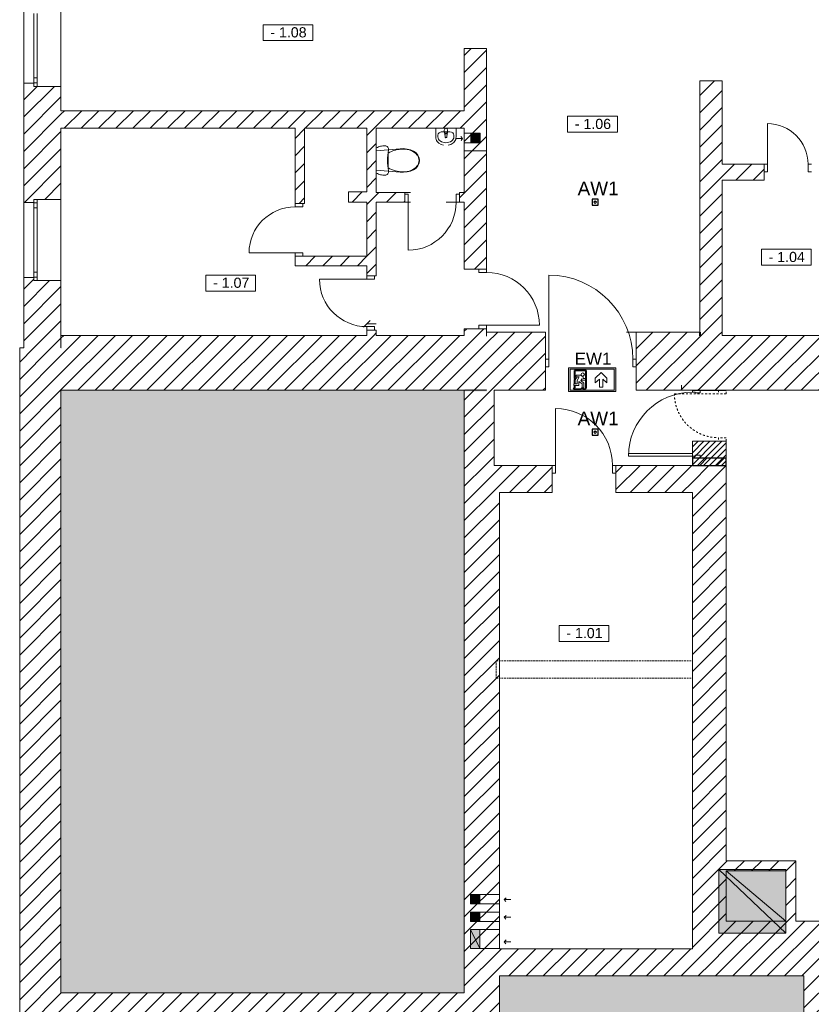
# Model space of a CAD drawing. Header units: millimetres. Extents: x -146116 to 602001, y -318793 to 100489.
# Tile 95 of 100: x 311476 to 323174, y 64395 to 78941. Entities that reach past the tile are written whole.
import ezdxf

# ---------------------------------------------------------------- set-up
doc = ezdxf.new("R2010")
doc.units = ezdxf.units.MM
doc.header["$LTSCALE"] = 0.1
doc.header["$MEASUREMENT"] = 0
doc.linetypes.add('eks Rzut piwnicy$0$Krawędzie ukryte', pattern=[391.222223, 282.222223, -109])
doc.linetypes.add('eks Rzut piwnicy$0$Przerywana', pattern=[564.444447, 282.222223, -282.222223])
for name, color, linetype in [('eks Rzut piwnicy$0$Nowe_220-A Ściany', 8, 'Continuous'), ('eks Rzut piwnicy$0$Nowe_Drzwi ARCHICAD', 8, 'Continuous'), ('eks Rzut piwnicy$0$poziom_0 (1)_5_2D - Ogólne_Nr_pióra__1', 8, 'Continuous'), ('eks Rzut piwnicy$0$poziom_0 (1)_5_2D - Ogólne_Nr_pióra__19', 8, 'Continuous'), ('LUXIONA', 92, 'Continuous'), ('REWIZJA_1', 6, 'Continuous')]:
    doc.layers.add(name, color=color, linetype=linetype)
for name, color, linetype, lineweight in [('eks Rzut piwnicy$0$Nowe_220-A Ściany_Nr_pióra__27', 8, 'Continuous', 25), ('eks Rzut piwnicy$0$Nowe_299-A Wymiary Opisy_Nr_pióra__6', 8, 'Continuous', 13), ('eks Rzut piwnicy$0$Nowe_Drzwi ARCHICAD_Nr_pióra__27', 8, 'Continuous', 25), ('eks Rzut piwnicy$0$Nowe_Drzwi ARCHICAD_Nr_pióra__3', 8, 'Continuous', 13), ('eks Rzut piwnicy$0$Nowe_Drzwi ARCHICAD_Nr_pióra__6', 8, 'Continuous', 13), ('eks Rzut piwnicy$0$poziom_0 (1)_5_0_Nr_pióra__81_Nr_pióra__3', 8, 'Continuous', 18), ('eks Rzut piwnicy$0$poziom_0 (1)_5_2D - Ogólne_Nr_pióra__102_Nr_pióra__4', 8, 'Continuous', 18), ('eks Rzut piwnicy$0$poziom_0 (1)_5_2D - Ogólne_Nr_pióra__1_Nr_pióra__7', 8, 'Continuous', 18), ('eks Rzut piwnicy$0$poziom_0 (1)_5_2D - Ogólne_Nr_pióra__7_Nr_pióra__7', 8, 'Continuous', 18), ('eks Rzut piwnicy$0$poziom_0 (1)_5_2D - Ogólne_Nr_pióra__81_Nr_pióra__3', 8, 'Continuous', 18), ('eks Rzut piwnicy$0$poziom_0 (1)_5_DEFPOINTS_Nr_pióra__7', 8, 'Continuous', 18), ('eks Rzut piwnicy$0$poziom_0 (1)_5_Drzwi ArchiCAD_Nr_pióra__27_Nr_pióra__7', 8, 'Continuous', 18), ('eks Rzut piwnicy$0$poziom_0 (1)_5_Drzwi ArchiCAD_Nr_pióra__81_Nr_pióra__1', 8, 'Continuous', 18), ('eks Rzut piwnicy$0$poziom_0 (1)_5_Drzwi ArchiCAD_Nr_pióra__81_Nr_pióra__3', 8, 'Continuous', 18), ('eks Rzut piwnicy$0$poziom_0 (1)_5_Konstrukcja - Belki_Nr_pióra__1_Nr_pióra__7', 8, 'Continuous', 18), ('eks Rzut piwnicy$0$poziom_0 (1)_5_Konstrukcja - Ściany zew_Nr_pióra__107_Nr_pióra__11', 8, 'Continuous', 18), ('eks Rzut piwnicy$0$poziom_0 (1)_5_Konstrukcja - Ściany zew_Nr_pióra__27_Nr_pióra__7', 8, 'Continuous', 18), ('eks Rzut piwnicy$0$poziom_0 (1)_5_Metryczki pomieszczeń ArchiCADa_Nr_pióra__6_Nr_pióra__5', 8, 'Continuous', 18), ('eks Rzut piwnicy$0$poziom_0 (1)_5_Okna ArchiCADa_Nr_pióra__101_Nr_pióra__252', 8, 'Continuous', 18), ('eks Rzut piwnicy$0$poziom_0 (1)_5_Okna ArchiCADa_Nr_pióra__27_Nr_pióra__7', 8, 'Continuous', 18), ('eks Rzut piwnicy$0$poziom_0 (1)_5_Okna ArchiCADa_Nr_pióra__81_Nr_pióra__3', 8, 'Continuous', 18), ('eks Rzut piwnicy$0$poziom_0 (1)_5_Warstwa ochrona ppoż_Nr_pióra__1', 8, 'Continuous', 18), ('eks Rzut piwnicy$0$poziom_0 (1)_5_Wymiarowanie - Ogólne_Nr_pióra__1_Nr_pióra__7', 8, 'Continuous', 18), ('eks Rzut piwnicy$0$poziom_0 (1)_5_Wymiarowanie - Ogólne_Nr_pióra__7', 8, 'Continuous', 18), ('Oświetlenie ewakuacyjne', 3, 'Continuous', 20)]:
    doc.layers.add(name, color=color, linetype=linetype, lineweight=lineweight)
doc.styles.add('ARIAL', font='arial.ttf')
doc.styles.add('eks Rzut piwnicy$0$GENERATED_STYLE_1', font='arial.ttf')
doc.styles.add('Malanow_1_100', font='isocpeur.ttf')
pattern_1 = [(45, (138485.43, -34453.1), (127.2792, -127.2792), [])]

# ---------------------------------------------------------------- blocks, each defined once
blk = doc.blocks.new('eks Rzut piwnicy$0$Drzwi 21')
at = {"layer": 'eks Rzut piwnicy$0$Nowe_Drzwi ARCHICAD_Nr_pióra__27', "color": 7, "linetype": 'Continuous', "lineweight": 25}
for p, q in [((-500, 0), (-500, -115)), ((-500, 0), (-500, -115)), ((500, 0), (500, -115)), ((500, 0), (500, -115)), ((-500, -115), (-500, -500)), ((500, -115), (500, -500))]:
    blk.add_line(p, q, dxfattribs=at)
at = {"layer": 'eks Rzut piwnicy$0$Nowe_Drzwi ARCHICAD_Nr_pióra__3', "color": 7, "linetype": 'Continuous', "lineweight": 13}
blk.add_arc((472, 0), 944, 90, 180, dxfattribs=at)
at = {"layer": 'eks Rzut piwnicy$0$Nowe_Drzwi ARCHICAD_Nr_pióra__6', "color": 5, "linetype": 'Continuous', "lineweight": 13}
for p, q in [((432, 0), (432, 944)), ((432, 944), (472, 944)), ((472, 944), (472, 0)), ((-472, 0), (-500, 0)), ((-500, 0), (-500, -115)), ((-472, -40), (-472, 0)), ((472, 0), (432, 0)), ((500, 0), (472, 0)), ((472, 0), (472, -40)), ((500, -115), (500, 0)), ((-500, -115), (-460, -115)), ((-460, -40), (-472, -40)), ((-460, -115), (-460, -40)), ((472, -40), (460, -40)), ((460, -40), (460, -115)), ((460, -115), (500, -115))]:
    blk.add_line(p, q, dxfattribs=at)
blk = doc.blocks.new('eks Rzut piwnicy')
at = {"layer": 'eks Rzut piwnicy$0$Nowe_220-A Ściany', "linetype": 'Continuous', "lineweight": 0}
h = blk.add_hatch(dxfattribs=at)
h.set_pattern_fill('BLOCZKI_CERAMICZNE', color=256, angle=180, style=0, pattern_type=2)
h.set_pattern_definition([(225, (231109.37, -23915.24), (127.2792, -127.2792), [])])
h.paths.add_polyline_path([(148425, -12858), (148925, -12858), (148925, -12748), (148425, -12748)])
at = {"layer": 'eks Rzut piwnicy$0$poziom_0 (1)_5_2D - Ogólne_Nr_pióra__1', "linetype": 'Continuous', "lineweight": 0}
for points in [[(148815, -18828), (148815, -19768), (149805, -19768)], [(148925, -18848), (148925, -19588), (149805, -19588)], [(145285, -19335), (145145, -19195), (145145, -19335)]]:
    blk.add_hatch(color=256, dxfattribs=at).paths.add_polyline_path(points)
at = {"layer": 'eks Rzut piwnicy$0$poziom_0 (1)_5_2D - Ogólne_Nr_pióra__102_Nr_pióra__4', "linetype": 'Continuous', "lineweight": 18}
for points in [[(139095, -11748), (139095, -20648), (145055, -20648), (145055, -11748)], [(145575, -20398), (145575, -29958), (148355, -29958), (148355, -28218), (150075, -28218), (150075, -20398)]]:
    blk.add_hatch(color=256, dxfattribs=at).paths.add_polyline_path(points)
at = {"layer": 'eks Rzut piwnicy$0$poziom_0 (1)_5_2D - Ogólne_Nr_pióra__19', "linetype": 'Continuous', "lineweight": 0}
for points in [[(145151, -8091), (145291, -8091), (145291, -7951), (145151, -7951)], [(145378, -10949), (145391, -10949), (145391, -10889), (145378, -10889)], [(148551, -10946), (148551, -10889), (148523, -10889), (148523, -10946)], [(139104, -11133), (139104, -10940), (139089, -10940), (139089, -11133)], [(145392, -11762), (145392, -11728), (145059, -11728), (145059, -11762)], [(148815, -18828), (148815, -19768), (149805, -19768), (149805, -18828)], [(145285, -19335), (145285, -19195), (145145, -19195), (145145, -19335)], [(145285, -19597), (145285, -19457), (145145, -19457), (145145, -19597)], [(145285, -19992), (145285, -19712), (145145, -19712), (145145, -19992)]]:
    blk.add_hatch(color=256, dxfattribs=at).paths.add_polyline_path(points)
at = {"layer": 'eks Rzut piwnicy$0$poziom_0 (1)_5_Konstrukcja - Ściany zew_Nr_pióra__107_Nr_pióra__11', "linetype": 'Continuous', "lineweight": 18}
h = blk.add_hatch(dxfattribs=at)
h.set_pattern_fill('BLOCZKI_CERAMICZNE_0005', color=256, angle=180, style=0, pattern_type=2)
h.set_pattern_definition(pattern_1)
h.paths.add_polyline_path([(145385, -6698), (145055, -6698), (145055, -9958), (145385, -9958)])
h = blk.add_hatch(dxfattribs=at)
h.set_pattern_fill('BLOCZKI_CERAMICZNE_0005', color=256, angle=180, style=0, pattern_type=2)
h.set_pattern_definition(pattern_1)
h.paths.add_polyline_path([(138545, -7213), (138545, -8973), (138695, -8973), (138695, -8928), (139095, -8928), (139095, -7258), (138695, -7258), (138695, -7213)])
h = blk.add_hatch(dxfattribs=at)
h.set_pattern_fill('BLOCZKI_CERAMICZNE_0005', color=256, angle=180, style=0, pattern_type=2)
h.set_pattern_definition(pattern_1)
h.paths.add_polyline_path([(148535, -7178), (148535, -10938), (148865, -10938), (148865, -7178)])
h = blk.add_hatch(dxfattribs=at)
h.set_pattern_fill('BLOCZKI_CERAMICZNE_0005', color=256, angle=180, style=0, pattern_type=2)
h.set_pattern_definition(pattern_1)
h.paths.add_polyline_path([(139095, -7878), (145055, -7878), (145055, -7618), (139095, -7618)])
h = blk.add_hatch(dxfattribs=at)
h.set_pattern_fill('BLOCZKI_CERAMICZNE_0005', color=256, angle=180, style=0, pattern_type=2)
h.set_pattern_definition(pattern_1)
h.paths.add_polyline_path([(142555, -7878), (142555, -8988), (142695, -8988), (142695, -7878)])
h = blk.add_hatch(dxfattribs=at)
h.set_pattern_fill('BLOCZKI_CERAMICZNE_0005', color=256, angle=180, style=0, pattern_type=2)
h.set_pattern_definition(pattern_1)
h.paths.add_polyline_path([(143615, -7878), (143615, -10058), (143755, -10058), (143755, -7878)])
h = blk.add_hatch(dxfattribs=at)
h.set_pattern_fill('BLOCZKI_CERAMICZNE_0005', color=256, angle=180, style=0, pattern_type=2)
h.set_pattern_definition(pattern_1)
h.paths.add_polyline_path([(148865, -8643), (149485, -8643), (149485, -8408), (148865, -8408)])
h = blk.add_hatch(dxfattribs=at)
h.set_pattern_fill('BLOCZKI_CERAMICZNE_0005', color=256, angle=180, style=0, pattern_type=2)
h.set_pattern_definition(pattern_1)
h.paths.add_polyline_path([(143615, -8818), (143345, -8818), (143345, -8968), (143615, -8968)])
h = blk.add_hatch(dxfattribs=at)
h.set_pattern_fill('BLOCZKI_CERAMICZNE_0005', color=256, angle=180, style=0, pattern_type=2)
h.set_pattern_definition(pattern_1)
h.paths.add_polyline_path([(143755, -8968), (144175, -8968), (144175, -8828), (143755, -8828)])
h = blk.add_hatch(dxfattribs=at)
h.set_pattern_fill('BLOCZKI_CERAMICZNE_0005', color=256, angle=180, style=0, pattern_type=2)
h.set_pattern_definition(pattern_1)
h.paths.add_polyline_path([(144985, -8828), (144985, -8968), (145055, -8968), (145055, -8828)])
h = blk.add_hatch(dxfattribs=at)
h.set_pattern_fill('BLOCZKI_CERAMICZNE_0005', color=256, angle=180, style=0, pattern_type=2)
h.set_pattern_definition(pattern_1)
h.paths.add_polyline_path([(143615, -9768), (142695, -9768), (142555, -9908), (143615, -9908)])
h = blk.add_hatch(dxfattribs=at)
h.set_pattern_fill('BLOCZKI_CERAMICZNE_0005', color=256, angle=180, style=0, pattern_type=2)
h.set_pattern_definition(pattern_1)
h.paths.add_polyline_path([(138545, -10083), (138545, -11123), (139095, -11123), (139095, -10128), (138695, -10128), (138695, -10083)])
h = blk.add_hatch(dxfattribs=at)
h.set_pattern_fill('BLOCZKI_CERAMICZNE_0005', color=256, angle=180, style=0, pattern_type=2)
h.set_pattern_definition(pattern_1)
h.paths.add_polyline_path([(143615, -10858), (143615, -10938), (143755, -10938), (143755, -10858)])
h = blk.add_hatch(dxfattribs=at)
h.set_pattern_fill('BLOCZKI_CERAMICZNE_0005', color=256, angle=180, style=0, pattern_type=2)
h.set_pattern_definition(pattern_1)
h.paths.add_polyline_path([(145055, -10838), (145055, -10938), (145385, -10938), (145385, -10838)])
h = blk.add_hatch(dxfattribs=at)
h.set_pattern_fill('BLOCZKI_CERAMICZNE_0005', color=256, angle=180, style=0, pattern_type=2)
h.set_pattern_definition(pattern_1)
h.paths.add_polyline_path([(145385, -11748), (146255, -11748), (146255, -10888), (145385, -10888)])
h = blk.add_hatch(dxfattribs=at)
h.set_pattern_fill('BLOCZKI_CERAMICZNE_0005', color=256, angle=180, style=0, pattern_type=2)
h.set_pattern_definition(pattern_1)
h.paths.add_polyline_path([(147595, -10888), (147595, -11748), (148535, -11748), (148535, -10888)])
h = blk.add_hatch(dxfattribs=at)
h.set_pattern_fill('BLOCZKI_CERAMICZNE_0005', color=256, angle=180, style=0, pattern_type=2)
h.set_pattern_definition(pattern_1)
h.paths.add_polyline_path([(139095, -11748), (145385, -11748), (145385, -10938), (139095, -10938)])
h = blk.add_hatch(dxfattribs=at)
h.set_pattern_fill('BLOCZKI_CERAMICZNE_0005', color=256, angle=180, style=0, pattern_type=2)
h.set_pattern_definition(pattern_1)
h.paths.add_polyline_path([(148535, -11748), (152265, -11748), (152265, -10938), (148535, -10938)])
h = blk.add_hatch(dxfattribs=at)
h.set_pattern_fill('BLOCZKI_CERAMICZNE_0005', color=256, angle=180, style=0, pattern_type=2)
h.set_pattern_definition(pattern_1)
h.paths.add_polyline_path([(139095, -33843), (139095, -11123), (138485, -11123), (138485, -33843)])
h = blk.add_hatch(dxfattribs=at)
h.set_pattern_fill('BLOCZKI_CERAMICZNE_0005', color=256, angle=180, style=0, pattern_type=2)
h.set_pattern_definition(pattern_1)
h.paths.add_polyline_path([(145055, -11748), (145055, -12858), (145495, -12858), (145495, -11748)])
h = blk.add_hatch(dxfattribs=at)
h.set_pattern_fill('BLOCZKI_CERAMICZNE_0005', color=256, angle=180, style=0, pattern_type=2)
h.set_pattern_definition(pattern_1)
h.paths.add_polyline_path([(145055, -13258), (146355, -13258), (146355, -12858), (145055, -12858)])
h = blk.add_hatch(dxfattribs=at)
h.set_pattern_fill('BLOCZKI_CERAMICZNE_0005', color=256, angle=180, style=0, pattern_type=2)
h.set_pattern_definition(pattern_1)
h.paths.add_polyline_path([(147295, -13258), (148425, -13258), (148425, -12858), (147295, -12858)])
h = blk.add_hatch(dxfattribs=at)
h.set_pattern_fill('BLOCZKI_CERAMICZNE_0005', color=256, angle=180, style=0, pattern_type=2)
h.set_pattern_definition(pattern_1)
h.paths.add_polyline_path([(148425, -12858), (148425, -19998), (148925, -20398), (148925, -12858)])
h = blk.add_hatch(dxfattribs=at)
h.set_pattern_fill('BLOCZKI_CERAMICZNE_0005', color=256, angle=180, style=0, pattern_type=2)
h.set_pattern_definition(pattern_1)
h.paths.add_polyline_path([(145055, -13258), (145055, -29958), (145575, -29958), (145575, -13258)])
h = blk.add_hatch(dxfattribs=at)
h.set_pattern_fill('BLOCZKI_CERAMICZNE_0005', color=256, angle=180, style=0, pattern_type=2)
h.set_pattern_definition(pattern_1)
h.paths.add_polyline_path([(148925, -18848), (149805, -18848), (149955, -18698), (148925, -18698)])
h = blk.add_hatch(dxfattribs=at)
h.set_pattern_fill('BLOCZKI_CERAMICZNE_0005', color=256, angle=180, style=0, pattern_type=2)
h.set_pattern_definition(pattern_1)
h.paths.add_polyline_path([(149805, -18848), (149805, -19588), (149955, -19588), (149955, -18698)])
h = blk.add_hatch(dxfattribs=at)
h.set_pattern_fill('BLOCZKI_CERAMICZNE_0005', color=256, angle=180, style=0, pattern_type=2)
h.set_pattern_definition(pattern_1)
h.paths.add_polyline_path([(148925, -20398), (151515, -20398), (151515, -19588), (148925, -19588)])
h = blk.add_hatch(dxfattribs=at)
h.set_pattern_fill('BLOCZKI_CERAMICZNE_0005', color=256, angle=180, style=0, pattern_type=2)
h.set_pattern_definition(pattern_1)
h.paths.add_polyline_path([(145575, -20398), (148925, -20398), (148425, -19998), (145575, -19998)])
h = blk.add_hatch(dxfattribs=at)
h.set_pattern_fill('BLOCZKI_CERAMICZNE_0005', color=256, angle=180, style=0, pattern_type=2)
h.set_pattern_definition(pattern_1)
h.paths.add_polyline_path([(150515, -28218), (150515, -20398), (150075, -20398), (150075, -28218)])
h = blk.add_hatch(dxfattribs=at)
h.set_pattern_fill('BLOCZKI_CERAMICZNE_0005', color=256, angle=180, style=0, pattern_type=2)
h.set_pattern_definition(pattern_1)
h.paths.add_polyline_path([(139095, -20988), (145055, -20988), (145055, -20648), (139095, -20648)])
at = {"layer": 'eks Rzut piwnicy$0$poziom_0 (1)_5_Warstwa ochrona ppoż_Nr_pióra__1', "linetype": 'Continuous', "lineweight": 18}
h = blk.add_hatch(dxfattribs=at)
h.set_pattern_fill('ANSI31_0005', color=256, angle=180, style=0, pattern_type=2)
h.set_pattern_definition([(45, (126098.14, -33855.42), (44.19417, -44.19417), [])])
h.paths.add_polyline_path([(148425, -12498), (148425, -12858), (148925, -12858), (148925, -12498)])
at = {"layer": 'eks Rzut piwnicy$0$Nowe_220-A Ściany_Nr_pióra__27', "linetype": 'Continuous', "lineweight": 25}
for p, q in [((148425, -11748), (148925, -11748)), ((148425, -12748), (148925, -12748))]:
    blk.add_line(p, q, dxfattribs=at)
at = {"layer": 'eks Rzut piwnicy$0$Nowe_220-A Ściany_Nr_pióra__27', "linetype": 'Continuous', "lineweight": 25, "flags": 128}
for points in [[(148425, -12748), (148425, -12858)], [(148925, -12858), (148925, -12748)], [(148425, -12858), (148925, -12858)]]:
    blk.add_lwpolyline(points, dxfattribs=at)
at = {"layer": 'eks Rzut piwnicy$0$Nowe_299-A Wymiary Opisy_Nr_pióra__6', "linetype": 'Continuous', "lineweight": 13}
for p, q in [((148170, -11748), (148358, -11748)), ((148264, -11673), (148264, -11748)), ((148170, -12858), (148358, -12858))]:
    blk.add_line(p, q, dxfattribs=at)
at = {"layer": 'eks Rzut piwnicy$0$poziom_0 (1)_5_0_Nr_pióra__81_Nr_pióra__3', "linetype": 'Continuous', "lineweight": 18}
for p, q in [((144634, -7878), (144634, -8005)), ((144934, -7878), (144634, -7878)), ((144666, -7980), (144666, -8005)), ((144843, -7929), (144724, -7929)), ((144759, -7903), (144763, -7945)), ((144759, -7903), (144759, -7903)), ((144766, -7955), (144766, -7955)), ((144766, -7955), (144772, -8007)), ((144770, -7943), (144770, -7928)), ((144770, -7928), (144797, -7928)), ((144795, -8007), (144801, -7955)), ((144797, -7928), (144797, -7943)), ((144805, -7945), (144809, -7903)), ((144805, -7945), (144805, -7945)), ((144901, -7980), (144901, -8005)), ((144934, -8005), (144934, -7878)), ((143802, -8148), (143818, -8143)), ((143818, -8143), (143834, -8140)), ((143834, -8140), (143851, -8138)), ((143851, -8138), (143867, -8136)), ((143867, -8136), (143884, -8136)), ((143884, -8136), (143895, -8137)), ((143895, -8137), (143906, -8141)), ((143906, -8141), (143916, -8147)), ((144634, -8005), (144635, -8024)), ((144635, -8024), (144639, -8042)), ((144639, -8042), (144646, -8059)), ((144646, -8059), (144656, -8074)), ((144656, -8074), (144667, -8087)), ((144667, -8087), (144681, -8098)), ((144681, -8098), (144714, -8115)), ((144714, -8115), (144748, -8125)), ((144795, -8007), (144795, -8007)), ((144819, -8125), (144854, -8115)), ((144854, -8115), (144886, -8098)), ((144886, -8098), (144900, -8087)), ((144900, -8087), (144911, -8074)), ((144911, -8074), (144921, -8059)), ((144921, -8059), (144928, -8042)), ((144928, -8042), (144932, -8024)), ((144932, -8024), (144934, -8005)), ((143755, -8166), (143771, -8159)), ((143755, -8540), (143755, -8166)), ((143755, -8212), (144106, -8180)), ((143771, -8159), (143786, -8153)), ((143786, -8153), (143802, -8148)), ((143916, -8147), (143925, -8155)), ((143924, -8275), (143921, -8314)), ((143929, -8237), (143924, -8275)), ((143925, -8155), (143931, -8165)), ((143928, -8462), (143928, -8244)), ((143935, -8199), (143929, -8237)), ((143931, -8165), (143935, -8176)), ((143935, -8176), (143936, -8187)), ((143936, -8187), (143935, -8199)), ((144106, -8180), (144158, -8178)), ((144153, -8186), (144153, -8186)), ((144158, -8178), (144209, -8184)), ((144209, -8184), (144259, -8196)), ((144259, -8196), (144306, -8215)), ((144306, -8215), (144343, -8241)), ((144343, -8241), (144371, -8274)), ((144360, -8272), (144360, -8272)), ((144371, -8274), (144389, -8312)), ((143921, -8314), (143920, -8353)), ((143920, -8353), (143921, -8392)), ((143921, -8392), (143924, -8431)), ((143924, -8431), (143929, -8469)), ((144371, -8432), (144343, -8465)), ((144360, -8434), (144360, -8434)), ((144389, -8394), (144371, -8432)), ((144387, -8353), (144387, -8353)), ((144389, -8312), (144395, -8353)), ((144395, -8353), (144389, -8394)), ((144106, -8526), (143755, -8494)), ((143771, -8547), (143755, -8540)), ((143786, -8553), (143771, -8547)), ((143802, -8558), (143786, -8553)), ((143818, -8563), (143802, -8558)), ((143834, -8566), (143818, -8563)), ((143851, -8569), (143834, -8566)), ((143867, -8570), (143851, -8569)), ((143884, -8571), (143867, -8570)), ((143895, -8569), (143884, -8571)), ((143906, -8566), (143895, -8569)), ((143916, -8559), (143906, -8566)), ((143925, -8551), (143916, -8559)), ((143931, -8542), (143925, -8551)), ((143928, -8462), (143929, -8462)), ((143929, -8469), (143935, -8508)), ((143935, -8531), (143931, -8542)), ((143935, -8508), (143936, -8519)), ((143936, -8519), (143935, -8531)), ((144158, -8528), (144106, -8526)), ((144153, -8520), (144153, -8520)), ((144209, -8523), (144158, -8528)), ((144259, -8510), (144209, -8523)), ((144306, -8491), (144259, -8510)), ((144343, -8465), (144306, -8491))]:
    blk.add_line(p, q, dxfattribs=at)
for centre, radius, start, end in [((144784, -7903), 25, 0, 180), ((144784, -7943), 21.1, 185.1696, 354.8304), ((144784, -7943), 13.6, 180, 0), ((144784, -8006), 11.2, 187.1389, 352.8611), ((144143, -8611), 425, 88.6461, 120.3482), ((144168, -8443), 257, 41.5755, 93.1952), ((144248, -8354), 139, 0.3356, 36.2228), ((144168, -8264), 257, 266.8048, 318.4245), ((144248, -8352), 139, 323.7772, 359.6644), ((144143, -8095), 425, 239.6518, 271.3539)]:
    blk.add_arc(centre, radius, start, end, dxfattribs=at)
for centre, major_axis, ratio, start_param, end_param in [((144724, -7980), (58, 0), 0.870717, 1.570796, 3.141593), ((144843, -7980), (58, 0), 0.870717, 0, 1.570796), ((144724, -8005), (0, 67.3), 0.86087, 1.570796, 2.644618), ((144784, -7878), (0, 212), 0.86087, 2.644618, 3.638567), ((144843, -8005), (0, 67.3), 0.86087, 3.638567, 4.712389)]:
    blk.add_ellipse(centre, major_axis=major_axis, ratio=ratio, start_param=start_param, end_param=end_param, dxfattribs=at)
at = {"layer": 'eks Rzut piwnicy$0$poziom_0 (1)_5_2D - Ogólne_Nr_pióra__1_Nr_pióra__7', "linetype": 'Continuous', "lineweight": 18}
for p, q in [((145291, -7951), (145055, -7951)), ((145291, -8091), (145055, -8091))]:
    blk.add_line(p, q, dxfattribs=at)
at = {"layer": 'eks Rzut piwnicy$0$poziom_0 (1)_5_2D - Ogólne_Nr_pióra__1_Nr_pióra__7', "linetype": 'Continuous', "lineweight": 18, "flags": 128}
for points in [[(145151, -7951), (145151, -8091)], [(145291, -8091), (145291, -7951)], [(145575, -19335), (145145, -19335), (145145, -19195), (145575, -19195)], [(145285, -19195), (145285, -19335)], [(145575, -19597), (145145, -19597), (145145, -19457), (145575, -19457)], [(145285, -19457), (145285, -19597)], [(145575, -19992), (145145, -19992), (145145, -19712), (145575, -19712)], [(145285, -19712), (145285, -19992)]]:
    blk.add_lwpolyline(points, dxfattribs=at)
blk.add_lwpolyline([(148815, -18828), (149805, -18828), (149805, -19768), (148815, -19768)], close=True, dxfattribs=at)
at = {"layer": 'eks Rzut piwnicy$0$poziom_0 (1)_5_2D - Ogólne_Nr_pióra__7_Nr_pióra__7', "linetype": 'Continuous', "lineweight": 18}
for p, q in [((145151, -8091), (145291, -7951)), ((145285, -19335), (145145, -19195)), ((145285, -19597), (145145, -19457)), ((145285, -19992), (145145, -19712))]:
    blk.add_line(p, q, dxfattribs=at)
at = {"layer": 'eks Rzut piwnicy$0$poziom_0 (1)_5_2D - Ogólne_Nr_pióra__7_Nr_pióra__7', "linetype": 'Continuous', "lineweight": 18, "flags": 128}
for points in [[(144933, -8028), (145031, -8028)], [(145002, -8001), (145031, -8028), (145007, -8058)], [(145743, -19271), (145646, -19271), (145674, -19244)], [(145646, -19271), (145669, -19301)], [(145743, -19533), (145646, -19533), (145674, -19506)], [(145646, -19533), (145669, -19563)], [(145743, -19894), (145646, -19894), (145674, -19867)], [(145646, -19894), (145669, -19924)]]:
    blk.add_lwpolyline(points, dxfattribs=at)
at = {"layer": 'eks Rzut piwnicy$0$poziom_0 (1)_5_2D - Ogólne_Nr_pióra__81_Nr_pióra__3', "linetype": 'Continuous', "lineweight": 18, "flags": 128}
for points in [[(139095, -11748), (145055, -11748), (145055, -20648), (139095, -20648)], [(148815, -18828), (148815, -19768), (149805, -19768)], [(148925, -18848), (148925, -19588), (149805, -19588)], [(145285, -19335), (145145, -19195), (145145, -19335)], [(145575, -20398), (145575, -29958), (148355, -29958), (148355, -28218), (150075, -28218), (150075, -20398)]]:
    blk.add_lwpolyline(points, close=True, dxfattribs=at)
at = {"layer": 'eks Rzut piwnicy$0$poziom_0 (1)_5_DEFPOINTS_Nr_pióra__7', "linetype": 'Continuous', "lineweight": 18}
for p, q in [((139095, -7618), (139095, -7618)), ((148925, -18698), (148925, -18698))]:
    blk.add_line(p, q, dxfattribs=at)
at = {"layer": 'eks Rzut piwnicy$0$poziom_0 (1)_5_Drzwi ArchiCAD_Nr_pióra__27_Nr_pióra__7', "linetype": 'Continuous', "lineweight": 18}
for p, q in [((145385, -6698), (145270, -6698)), ((148535, -7178), (148650, -7178)), ((149485, -8408), (149485, -8523)), ((144175, -8968), (144175, -8853)), ((144985, -8968), (144985, -8853)), ((142555, -8988), (142670, -8988)), ((142555, -9768), (142670, -9768)), ((145385, -9958), (145270, -9958)), ((143615, -10058), (143730, -10058)), ((143615, -10858), (143730, -10858)), ((145385, -10838), (145270, -10838)), ((146255, -11288), (146255, -11403)), ((147595, -11288), (147595, -11403)), ((148925, -11748), (148810, -11748)), ((146355, -12858), (146355, -12973)), ((147295, -12858), (147295, -12973))]:
    blk.add_line(p, q, dxfattribs=at)
at = {"layer": 'eks Rzut piwnicy$0$poziom_0 (1)_5_Drzwi ArchiCAD_Nr_pióra__81_Nr_pióra__1', "linetype": 'eks Rzut piwnicy$0$Przerywana', "lineweight": 18}
for p, q in [((148810, -11748), (148810, -11798)), ((148925, -11798), (148925, -11748)), ((148925, -11798), (148160, -11798)), ((148925, -12448), (148810, -12448)), ((148810, -12448), (148810, -12498)), ((148925, -12498), (148925, -12448))]:
    blk.add_line(p, q, dxfattribs=at)
at = {"layer": 'eks Rzut piwnicy$0$poziom_0 (1)_5_Drzwi ArchiCAD_Nr_pióra__81_Nr_pióra__1', "lineweight": 18, "flags": 128}
blk.add_lwpolyline([(148425, -12858), (148925, -12858), (148925, -12498), (148425, -12498)], close=True, dxfattribs=at)
at = {"layer": 'eks Rzut piwnicy$0$poziom_0 (1)_5_Drzwi ArchiCAD_Nr_pióra__81_Nr_pióra__1', "linetype": 'eks Rzut piwnicy$0$Przerywana', "lineweight": 18}
blk.add_arc((148810, -11798), 650, 180, 270, dxfattribs=at)
at = {"layer": 'eks Rzut piwnicy$0$poziom_0 (1)_5_Drzwi ArchiCAD_Nr_pióra__81_Nr_pióra__3', "linetype": 'Continuous', "lineweight": 18}
for p, q in [((145385, -6698), (145270, -6698)), ((148650, -7178), (148535, -7178)), ((149535, -7808), (149535, -8523)), ((149485, -8408), (149535, -8408)), ((149485, -8523), (149485, -8408)), ((150135, -8523), (150135, -8408)), ((150135, -8408), (150185, -8408)), ((149535, -8523), (149485, -8523)), ((150185, -8523), (150135, -8523)), ((144225, -8853), (144175, -8853)), ((144175, -8853), (144175, -8968)), ((144225, -8853), (144225, -9678)), ((144985, -8853), (144935, -8853)), ((144935, -8853), (144935, -8968)), ((144985, -8968), (144985, -8853)), ((142555, -9038), (142555, -8988)), ((142555, -8988), (142670, -8988)), ((142670, -8988), (142670, -9038)), ((144175, -8968), (144225, -8968)), ((144935, -8968), (144985, -8968)), ((142670, -9038), (142555, -9038)), ((142670, -9718), (141875, -9718)), ((142555, -9768), (142555, -9718)), ((142670, -9718), (142670, -9768)), ((142670, -9768), (142555, -9768)), ((145270, -9958), (145270, -10008)), ((145385, -9958), (145270, -9958)), ((145270, -10008), (145385, -10008)), ((145385, -10008), (145385, -9958)), ((143730, -10108), (142915, -10108)), ((143615, -10058), (143615, -10108)), ((143730, -10058), (143615, -10058)), ((143730, -10108), (143730, -10058)), ((146305, -10048), (146305, -11403)), ((143730, -10808), (143615, -10808)), ((143615, -10808), (143615, -10858)), ((143615, -10858), (143730, -10858)), ((143730, -10858), (143730, -10808)), ((146165, -10788), (145270, -10788)), ((145270, -10788), (145270, -10838)), ((145270, -10838), (145385, -10838)), ((145385, -10838), (145385, -10788)), ((146255, -11288), (146305, -11288)), ((146255, -11403), (146255, -11288)), ((147545, -11403), (147545, -11288)), ((147545, -11288), (147595, -11288)), ((147595, -11288), (147595, -11403)), ((146305, -11403), (146255, -11403)), ((147595, -11403), (147545, -11403)), ((148810, -11748), (148925, -11748)), ((146405, -12018), (146405, -12973)), ((146355, -12858), (146405, -12858)), ((146355, -12973), (146355, -12858)), ((147245, -12973), (147245, -12858)), ((147245, -12858), (147295, -12858)), ((147295, -12858), (147295, -12973)), ((146405, -12973), (146355, -12973)), ((147295, -12973), (147245, -12973))]:
    blk.add_line(p, q, dxfattribs=at)
for centre, radius, start, end in [((149535, -8408), 600, 0, 90), ((144225, -8968), 710, 270, 0), ((142555, -9718), 680, 90, 180), ((145385, -10788), 780, 0, 90), ((143615, -10108), 700, 180, 270), ((146305, -11288), 1240, 0, 90), ((146405, -12858), 840, 0, 90)]:
    blk.add_arc(centre, radius, start, end, dxfattribs=at)
at = {"layer": 'eks Rzut piwnicy$0$poziom_0 (1)_5_Konstrukcja - Belki_Nr_pióra__1_Nr_pióra__7', "linetype": 'eks Rzut piwnicy$0$Krawędzie ukryte', "lineweight": 18}
for p, q in [((145525, -15743), (148425, -15743)), ((145525, -16003), (145525, -15743)), ((148425, -16003), (148425, -15743)), ((145525, -16003), (148425, -16003))]:
    blk.add_line(p, q, dxfattribs=at)
at = {"layer": 'eks Rzut piwnicy$0$poziom_0 (1)_5_Konstrukcja - Ściany zew_Nr_pióra__27_Nr_pióra__7', "linetype": 'Continuous', "lineweight": 18}
for p, q in [((145385, -6698), (145055, -6698)), ((138545, -7213), (138695, -7213)), ((138695, -7213), (138695, -7258)), ((138695, -7258), (139095, -7258)), ((148535, -7178), (148865, -7178)), ((149485, -8408), (149485, -8643)), ((144175, -8968), (144175, -8828)), ((144985, -8968), (144985, -8828)), ((138545, -8973), (138695, -8973)), ((138695, -8973), (138695, -8928)), ((138695, -8928), (139095, -8928)), ((142555, -8988), (142695, -8988)), ((142555, -9768), (143615, -9768)), ((145385, -9958), (145055, -9958)), ((138545, -10083), (138695, -10083)), ((138695, -10083), (138695, -10128)), ((138695, -10128), (139095, -10128)), ((143615, -10058), (143755, -10058)), ((143615, -10858), (143755, -10858)), ((145385, -10838), (145055, -10838)), ((146255, -10888), (146255, -11748)), ((147595, -10888), (147595, -11748)), ((138485, -11123), (138485, -34453)), ((145055, -11748), (145055, -20648)), ((146355, -12858), (146355, -13258)), ((147295, -12858), (147295, -13258)), ((148925, -12858), (147295, -12858)), ((152585, -19588), (149955, -19588))]:
    blk.add_line(p, q, dxfattribs=at)
at = {"layer": 'eks Rzut piwnicy$0$poziom_0 (1)_5_Konstrukcja - Ściany zew_Nr_pióra__27_Nr_pióra__7', "linetype": 'Continuous', "lineweight": 18, "flags": 128}
for points in [[(145055, -6698), (145055, -7618)], [(145385, -9958), (145385, -6698)], [(138545, -7213), (138545, -8973)], [(139095, -7618), (139095, -7258)], [(148535, -7178), (148535, -10938)], [(148865, -8408), (148865, -7178)], [(145055, -7618), (139095, -7618)], [(139095, -8928), (139095, -7878)], [(139095, -7878), (142555, -7878)], [(142555, -7878), (142555, -8988)], [(142695, -8988), (142695, -7878)], [(142695, -7878), (143615, -7878)], [(143615, -7878), (143615, -8818)], [(143755, -7878), (145055, -7878)], [(143755, -8828), (143755, -7878)], [(145055, -7878), (145055, -8828)], [(149485, -8408), (148865, -8408)], [(148865, -10938), (148865, -8643)], [(148865, -8643), (149485, -8643)], [(143615, -8818), (143345, -8818)], [(143345, -8818), (143345, -8968)], [(144175, -8828), (143755, -8828)], [(145055, -8828), (144985, -8828)], [(143345, -8968), (143615, -8968)], [(143615, -8968), (143615, -9768)], [(143755, -8968), (144175, -8968)], [(143755, -10058), (143755, -8968)], [(144985, -8968), (145055, -8968)], [(145055, -8968), (145055, -9958)], [(142555, -9768), (142555, -9908)], [(142555, -9908), (143615, -9908)], [(143615, -9908), (143615, -10058)], [(138545, -10083), (138545, -11123)], [(139095, -11123), (139095, -10128)], [(143615, -10858), (143615, -10938)], [(143755, -10938), (143755, -10858)], [(145055, -10838), (145055, -10938)], [(145385, -10938), (145385, -10838)], [(146255, -10888), (145385, -10888)], [(148535, -10888), (147595, -10888)], [(143615, -10938), (139095, -10938)], [(145055, -10938), (143755, -10938)], [(151095, -10938), (148865, -10938)], [(138545, -11123), (138485, -11123)], [(139095, -20648), (139095, -11748)], [(139095, -11748), (145385, -11748)], [(145495, -11748), (146255, -11748)], [(145495, -12858), (145495, -11748)], [(147595, -11748), (152265, -11748)], [(146355, -12858), (145495, -12858)], [(148925, -18698), (148925, -12858)], [(145575, -13258), (146355, -13258)], [(145575, -19998), (145575, -13258)], [(147295, -13258), (148425, -13258)], [(148425, -13258), (148425, -19998)], [(149955, -18698), (148925, -18698)], [(149955, -19588), (149955, -18698)], [(148925, -18848), (149805, -18848)], [(148925, -19588), (148925, -18848)], [(149805, -18848), (149805, -19588)], [(149805, -19588), (148925, -19588)], [(148425, -19998), (145575, -19998)], [(145575, -29958), (145575, -20398)], [(145575, -20398), (150075, -20398)], [(150075, -20398), (150075, -28218)], [(145055, -20648), (139095, -20648)]]:
    blk.add_lwpolyline(points, dxfattribs=at)
at = {"layer": 'eks Rzut piwnicy$0$poziom_0 (1)_5_Metryczki pomieszczeń ArchiCADa_Nr_pióra__6_Nr_pióra__5', "linetype": 'Continuous', "lineweight": 18}
for p, q in [((142082, -6348), (142818, -6348)), ((142082, -6583), (142082, -6348)), ((142818, -6348), (142818, -6583)), ((142818, -6583), (142082, -6583)), ((146581, -7700), (147317, -7700)), ((146581, -7936), (146581, -7700)), ((147317, -7700), (147317, -7936)), ((147317, -7936), (146581, -7936)), ((149445, -9665), (150181, -9665)), ((149445, -9901), (149445, -9665)), ((150181, -9665), (150181, -9901)), ((150181, -9901), (149445, -9901)), ((141236, -10046), (141972, -10046)), ((141236, -10282), (141236, -10046)), ((141972, -10046), (141972, -10282)), ((141972, -10282), (141236, -10282)), ((146457, -15221), (147193, -15221)), ((146457, -15457), (146457, -15221)), ((147193, -15221), (147193, -15457)), ((147193, -15457), (146457, -15457))]:
    blk.add_line(p, q, dxfattribs=at)
at = {"layer": 'eks Rzut piwnicy$0$poziom_0 (1)_5_Okna ArchiCADa_Nr_pióra__101_Nr_pióra__252', "linetype": 'Continuous', "lineweight": 18}
for p, q in [((138745, -7133), (138695, -7133)), ((138695, -7133), (138695, -7258)), ((138745, -7258), (138745, -7133)), ((138695, -8928), (138695, -9053)), ((138745, -9053), (138745, -8928)), ((138695, -9053), (138745, -9053)), ((138745, -10003), (138695, -10003)), ((138695, -10003), (138695, -10128)), ((138745, -10128), (138745, -10003))]:
    blk.add_line(p, q, dxfattribs=at)
at = {"layer": 'eks Rzut piwnicy$0$poziom_0 (1)_5_Okna ArchiCADa_Nr_pióra__27_Nr_pióra__7', "linetype": 'Continuous', "lineweight": 18}
for p, q in [((138695, -7213), (138695, -7258)), ((138695, -7258), (138745, -7258)), ((138695, -8928), (138745, -8928)), ((138695, -8973), (138695, -8928)), ((138695, -10083), (138695, -10128)), ((138695, -10128), (138745, -10128))]:
    blk.add_line(p, q, dxfattribs=at)
at = {"layer": 'eks Rzut piwnicy$0$poziom_0 (1)_5_Okna ArchiCADa_Nr_pióra__81_Nr_pióra__3', "linetype": 'Continuous', "lineweight": 18}
for p, q in [((138545, -7213), (138545, -6103)), ((139095, -7258), (139095, -6058)), ((138695, -6183), (138695, -7133)), ((138745, -7133), (138745, -6183)), ((138695, -7208), (138745, -7208)), ((138545, -10083), (138545, -8973)), ((138695, -8978), (138745, -8978)), ((139095, -10128), (139095, -8928)), ((138695, -9053), (138695, -10003)), ((138745, -10003), (138745, -9053)), ((138695, -10078), (138745, -10078))]:
    blk.add_line(p, q, dxfattribs=at)
at = {"layer": 'eks Rzut piwnicy$0$poziom_0 (1)_5_Wymiarowanie - Ogólne_Nr_pióra__1_Nr_pióra__7', "linetype": 'Continuous', "lineweight": 18}
for p, q in [((148865, -7741), (148865, -7553)), ((141038, -7618), (140850, -7618)), ((144717, -7618), (144530, -7618)), ((141038, -7878), (140850, -7878)), ((144258, -7878), (144071, -7878)), ((139095, -8304), (139095, -8117)), ((142555, -8304), (142555, -8117)), ((142695, -8304), (142695, -8117)), ((143615, -8304), (143615, -8117)), ((143755, -8304), (143755, -8117)), ((145055, -8304), (145055, -8117)), ((145385, -8304), (145385, -8117)), ((148535, -8304), (148535, -8117)), ((145055, -8210), (145385, -8210)), ((144258, -8828), (144071, -8828)), ((144258, -8968), (144071, -8968)), ((144973, -8968), (144785, -8968)), ((148865, -10727), (148865, -10540)), ((139095, -10860), (139095, -10673)), ((143665, -10716), (143565, -10816)), ((143615, -10766), (143755, -10766)), ((146223, -10888), (146036, -10888)), ((147641, -10888), (147453, -10888)), ((148140, -10888), (147952, -10888)), ((141038, -10938), (140850, -10938)), ((144258, -10938), (144071, -10938)), ((144973, -10938), (144785, -10938)), ((146223, -11748), (146036, -11748)), ((145495, -12823), (145495, -12636)), ((148925, -12823), (148925, -12636)), ((146223, -12858), (146036, -12858)), ((146223, -13258), (146036, -13258)), ((145575, -13907), (145575, -13719)), ((148425, -13907), (148425, -13719)), ((148925, -13907), (148925, -13719)), ((145575, -17593), (145575, -17406)), ((148425, -17593), (148425, -17406)), ((148925, -17593), (148925, -17406)), ((146223, -19998), (146036, -19998))]:
    blk.add_line(p, q, dxfattribs=at)
at = {"layer": 'eks Rzut piwnicy$0$poziom_0 (1)_5_Wymiarowanie - Ogólne_Nr_pióra__7', "linetype": 'Continuous', "lineweight": 18}
for p, q in [((139095, -7618), (140520, -7618)), ((148925, -18698), (148925, -13708))]:
    blk.add_line(p, q, dxfattribs=at)
at = {"layer": 'eks Rzut piwnicy$0$Nowe_Drzwi ARCHICAD', "linetype": 'Continuous', "lineweight": 13, "xscale": -1, "zscale": 1000, "rotation": 89.99999999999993}
blk.add_blockref('eks Rzut piwnicy$0$Drzwi 21', (148425, -12248), dxfattribs=at)
at = {"layer": 'eks Rzut piwnicy$0$poziom_0 (1)_5_Metryczki pomieszczeń ArchiCADa_Nr_pióra__6_Nr_pióra__5', "linetype": 'Continuous', "lineweight": 18, "char_height": 150, "attachment_point": 1, "style": 'eks Rzut piwnicy$0$GENERATED_STYLE_1'}
for s, insert in [('\\A1;- 1.08', (142189, -6385)), ('\\A1;- 1.06', (146688, -7738)), ('\\A1;- 1.04', (149552, -9703)), ('\\A1;- 1.07', (141343, -10084)), ('\\A1;- 1.01', (146563, -15259))]:
    blk.add_mtext(s, dxfattribs=dict(at, insert=insert))
blk = doc.blocks.new('DG')
at = {"layer": 'Oświetlenie ewakuacyjne', "linetype": 'ByBlock'}
h = blk.add_hatch(color=256, dxfattribs=at)
h.paths.add_polyline_path([(-0.9, 34.2), (69.1, 34.2), (69.1, -0.8), (-0.9, -0.8)])
h.paths.add_polyline_path([(1.5, 32.3), (66.6, 32.3), (66.6, 1.2), (1.5, 1.2)], flags=16)
at = {"layer": 'Oświetlenie ewakuacyjne', "lineweight": 40}
for p, q in [((42.7, 30.4), (59.8, 30.4)), ((42.7, 4.8), (42.7, 30.4)), ((59.8, 30.4), (59.8, 18.9)), ((59.8, 17.1), (59.8, 10.9)), ((42.7, 4.8), (44.5, 3)), ((48.1, 3), (44.5, 3)), ((46.7, 4.4), (48.1, 3)), ((49.3, 4.4), (50.7, 3)), ((61.6, 3), (50.7, 3)), ((59.8, 8.2), (59.8, 4.8)), ((59.8, 4.8), (61.6, 3))]:
    blk.add_line(p, q, dxfattribs=at)
at = {"layer": 'Oświetlenie ewakuacyjne'}
for p, q in [((12.1, 19), (20.8, 27.5)), ((12.1, 12.3), (12.1, 19)), ((18.4, 17.8), (12.1, 12.3)), ((18.4, 5.8), (18.4, 17.8)), ((20.8, 27.5), (29.5, 19)), ((29.5, 12.3), (23.2, 17.8)), ((23.2, 17.8), (23.2, 5.8)), ((29.5, 19), (29.5, 12.3)), ((47.3, 18.6), (42.7, 18.6)), ((42.7, 18.6), (42.7, 16.3)), ((42.7, 16.3), (49.4, 16.3)), ((50.9, 15.6), (46.3, 11.9)), ((47.3, 21.7), (47.3, 18.6)), ((49.4, 16.3), (49.4, 18.4)), ((49.4, 18.4), (50.9, 15.6)), ((57, 23.5), (50.5, 23.5)), ((56.2, 15.6), (53.2, 21.1)), ((53.2, 21.1), (55.9, 21.1)), ((55.9, 21.1), (58.8, 16.5)), ((56.2, 10.9), (56.2, 15.6)), ((60.6, 17.6), (57, 23.5)), ((58.8, 16.5), (60.6, 17.6)), ((23.2, 5.8), (18.4, 5.8)), ((46.3, 11.9), (46.3, 4.8)), ((46.3, 4.8), (48.9, 4.8)), ((46.7, 4.4), (49.3, 4.4)), ((48.9, 10.5), (53.5, 14)), ((48.9, 4.8), (48.9, 10.5)), ((53.5, 14), (53.5, 8.2)), ((53.5, 8.2), (60.8, 8.2)), ((60.8, 10.9), (56.2, 10.9)), ((60.8, 8.2), (60.8, 10.9))]:
    blk.add_line(p, q, dxfattribs=at)
for points in [[(-0.9, 34.2), (69.1, 34.2), (69.1, -0.8), (-0.9, -0.8)], [(1.5, 32.3), (66.6, 32.3), (66.6, 1.2), (1.5, 1.2)]]:
    blk.add_lwpolyline(points, close=True, dxfattribs=at)
blk.add_circle((47.8, 24.5), 2.34, dxfattribs=at)
blk.add_arc((47.8, 24.5), 2.88, 259.4003, 339.1396, dxfattribs=at)
blk = doc.blocks.new('*U28')
at = {"layer": 'Oświetlenie ewakuacyjne', "color": 1, "linetype": 'ByBlock', "xscale": -1, "rotation": 359.9999999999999}
blk.add_blockref('DG', (69.1, 0.8), dxfattribs=at)
at = {"layer": 'Oświetlenie ewakuacyjne', "insert": (9.2, 57.7), "char_height": 18, "attachment_point": 1, "style": 'Malanow_1_100'}
blk.add_mtext_dynamic_manual_height_columns('{\\fArial|b0|i0|c238|p34;EW1}', width=42.979, gutter_width=669.5, heights=[0], dxfattribs=at)
blk = doc.blocks.new('LUXIONA - LVNO')
at = {"layer": 'LUXIONA', "color": 1, "lineweight": -2}
for p, q in [((9, 9), (0, 9)), ((0, 9), (0, 0)), ((0, 0), (9, 0)), ((9, 0), (9, 9))]:
    blk.add_line(p, q, dxfattribs=at)
blk.add_lwpolyline([(4.5, 6.3), (2.6, 4.4), (4.5, 2.6), (6.3, 4.4)], close=True, dxfattribs=at)
at = {"layer": 'LUXIONA', "color": 1, "style": 'ARIAL', "flags": 4}
for tag, p in [('TYP', (-13.8, 32.2, -23.7)), ('OBW', (-19.1, -28, -23.7))]:
    blk.add_attdef(tag, p, '', height=20, dxfattribs=at)

msp = doc.modelspace()

# ---------------------------------------------------------------- block references
at = {"layer": 'LUXIONA'}
ref = msp.add_blockref('LUXIONA - LVNO', (319936, 76199), dxfattribs=dict(at, xscale=10, yscale=10, zscale=10))
ref.add_attrib('TYP', 'AW1', (319721, 76348, -237), dxfattribs={"color": 1, "height": 200, "style": 'ARIAL'})
ref = msp.add_blockref('LUXIONA - LVNO', (319936, 72801), dxfattribs=dict(at, xscale=10, yscale=10, zscale=10))
ref.add_attrib('TYP', 'AW1', (319721, 72950, -237), dxfattribs={"color": 1, "height": 200, "style": 'ARIAL'})
at = {"layer": 'Oświetlenie ewakuacyjne', "linetype": 'ByBlock', "xscale": 10, "yscale": 10, "zscale": 10}
msp.add_blockref('*U28', (319584, 73446), dxfattribs=at)
at = {"layer": 'REWIZJA_1'}
msp.add_blockref('eks Rzut piwnicy', (172991, 85214), dxfattribs=at)

doc.saveas('drawing.dxf')
